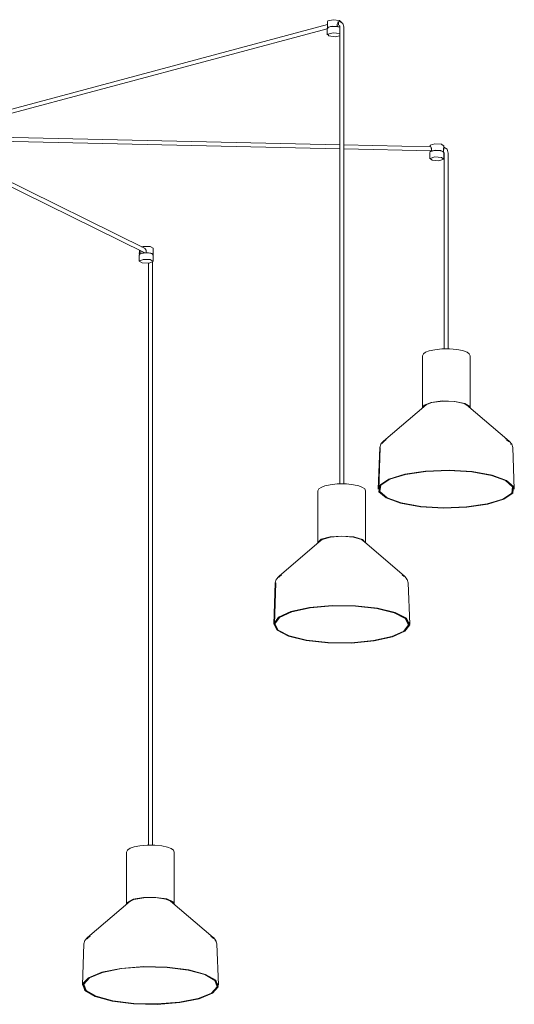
# Model space of a CAD drawing. Header units: millimetres. Extents: x 2868 to 10879, y -1222 to 7853.
# Tile 2 of 6: x 6632 to 7359, y -1222 to 225. Entities that reach past the tile are written whole.
import ezdxf

# ---------------------------------------------------------------- set-up
doc = ezdxf.new("R2010")
doc.units = ezdxf.units.MM
doc.layers.add('E-LITE-EQPM', color=7, linetype='Continuous', lineweight=20)

# ---------------------------------------------------------------- blocks, each defined once
blk = doc.blocks.new('68593-7L_ 68594-7L KOMBO200 - 64314-44-7L SAMBA Black_ribbon beige pendant lamp ø450-7L-609791-00 Isometrico PDF')
at = {"layer": 'E-LITE-EQPM', "color": 253, "lineweight": 15, "true_color": 0xaaaaaa}
for p, q in [((3829.1, 218.3), (3320.2, 82.2)), ((3828.8, 222.7), (3828.8, 213.1)), ((3843.1, 215.6), (3843.1, 218.1)), ((3846.4, 222.8), (3844.3, 222.3)), ((3846.6, 224.4), (3848.6, 222.5)), ((3848.2, 222.5), (3846.7, 222.8)), ((3848.8, 221.6), (3848.8, 222.7)), ((3321.7, 76.4), (3828.5, 212)), ((3828.5, 212.4), (3829.1, 213.1)), ((3828.5, 212.4), (3828.5, 203.3)), ((3829, 215.9), (3829, 215)), ((3829, 215), (3829, 213)), ((3842.3, 215.4), (3843.1, 215.6)), ((3843, 215.3), (3843, 215.6)), ((3843.1, 215.8), (3846, 216.6)), ((3846.9, 214.4), (3846.6, 214.5)), ((3846.9, 215), (3846.9, 209.6)), ((3846.9, 209.6), (3846.9, -456.9)), ((3852.9, 209.6), (3852.9, 215)), ((3852.9, -457), (3852.9, 209.6)), ((3345.1, 47), (3846.9, 35.7)), ((3846.9, 41.7), (3345.2, 53)), ((3980.8, 38.7), (3852.9, 41.6)), ((3852.9, 35.6), (3981.8, 32.7)), ((3979.4, 30.1), (3979.7, 31)), ((3979.4, 30.1), (3979.4, 20.9)), ((3979.7, 40.4), (3979.7, 38.7)), ((3980.2, 39.9), (3979.9, 41)), ((3980, 31.1), (3980, 32.7)), ((3981.8, 35), (3981.8, 32.5)), ((3981.8, 32.5), (3982.7, 32.4)), ((3999, 31.4), (3999.4, 31.4)), ((3999.4, 31.4), (3999.4, 34)), ((4000.1, 38.1), (3999.5, 38.1)), ((4000, 30.1), (3999.6, 30.5)), ((3999.7, 37), (3999.7, 40.4)), ((4000, 20.9), (4000, 30.1)), ((4000.5, 29.4), (4000.5, 24)), ((4006.5, 24), (4006.5, 29.4)), ((3275.3, 23.2), (3560.3, -117.3)), ((3560.9, -110.9), (3277.9, 28.6)), ((4000.5, 24), (4000.5, -258.4)), ((4006.5, -258.4), (4006.5, 24)), ((3552.4, -113.4), (3552.4, -119.8)), ((3554.5, -115.5), (3554.6, -114.5)), ((3554.5, -118), (3554.5, -115.5)), ((3555.1, -108.4), (3558, -107.7)), ((3562.4, -114.4), (3562.4, -117)), ((3572.4, -119.8), (3572.4, -110.2)), ((3552, -117.5), (3552.5, -117.5)), ((3552.1, -120.5), (3552.1, -129.6)), ((3552.2, -119.1), (3552.3, -119.4)), ((3552.4, -119.5), (3552.4, -120)), ((3554.5, -118), (3553, -118.8)), ((3555, -118.3), (3554.5, -118)), ((3557.6, -117.1), (3557.6, -117.6)), ((3559.5, -117.3), (3559.5, -117.2)), ((3562.4, -117), (3562.9, -117.3)), ((3572.7, -129.6), (3572.7, -120.5)), ((3565.5, -132.2), (3565.5, -987.9)), ((3571.5, -987.9), (3571.5, -130.7)), ((3968.5, -268.7), (3968.5, -344.6)), ((4038.5, -268.7), (4038.1, -267.8)), ((4038.5, -344.6), (4038.5, -268.7)), ((3973.9, -340.7), (3911.2, -394.1)), ((3973.2, -340.8), (3973.2, -341.4)), ((3973.2, -341.5), (3973.2, -341.5)), ((4095.8, -394.1), (4033.2, -340.7)), ((4033.8, -341.4), (4033.8, -340.7)), ((4090.9, -390.9), (4090.4, -390.5)), ((3905.7, -403.6), (3903.5, -464.4)), ((3906.5, -403.6), (3904.3, -464.4)), ((3908.4, -397), (3911.2, -394.1)), ((3909, -397.5), (3911.7, -394.7)), ((3909, -397.5), (3909, -397.5)), ((3911.4, -395), (3911.7, -394.7)), ((3915.1, -391.8), (3911.7, -394.7)), ((4095.3, -394.7), (4092.1, -392)), ((4095.6, -395), (4095.3, -394.7)), ((4099.1, -399.1), (4098.6, -398.5)), ((4103.5, -464.4), (4101.3, -403.6)), ((4102.7, -464.4), (4102.6, -461.6)), ((3814.9, -467.3), (3814.9, -543.2)), ((3884.9, -543.2), (3884.9, -467.3)), ((3820.2, -539.3), (3757.6, -592.6)), ((3814.9, -543.7), (3814.9, -543.2)), ((3819.6, -539.4), (3819.6, -539.9)), ((3819.6, -540), (3819.6, -540.1)), ((3942.2, -592.6), (3879.6, -539.3)), ((3880.2, -539.9), (3880.2, -539.4)), ((3761.3, -590.5), (3758.1, -593.2)), ((3941.7, -593.2), (3938.5, -590.5)), ((3752.1, -602.2), (3749.9, -662.9)), ((3752.9, -602.2), (3750.7, -662.9)), ((3945.5, -597.7), (3945.1, -597.1)), ((3949.9, -662.9), (3947.7, -602.2)), ((3949.1, -662.9), (3949, -660.2)), ((3533.5, -998.2), (3534.6, -995.5)), ((3533.5, -998.2), (3533.5, -1074.2)), ((3603.5, -1074.2), (3603.5, -998.2)), ((3538.8, -1070.2), (3476.2, -1123.6)), ((3538.2, -1070.3), (3538.2, -1071)), ((3538.2, -1071), (3538.2, -1071)), ((3660.8, -1123.6), (3598.2, -1070.2)), ((3598.8, -1071), (3598.8, -1070.4)), ((3598.8, -1071), (3598.8, -1071)), ((3533.7, -1074.9), (3534.4, -1072)), ((3535.1, -1073.4), (3535.9, -1072.1)), ((3479.9, -1121.5), (3476.7, -1124.2)), ((3660.3, -1124.2), (3657.3, -1121.6)), ((3470.7, -1133.1), (3468.5, -1193.9)), ((3666.3, -1133.1), (3665.8, -1131.6)), ((3668.5, -1193.9), (3666.3, -1133.1)), ((3469.4, -1191), (3469.3, -1193.9)), ((3667.7, -1193.9), (3667.6, -1191.1))]:
    blk.add_line(p, q, dxfattribs=at)
for points in [[(3829, 222.5, 0), (3829.5, 223.7, 0), (3837.3, 225.4, 0), (3846.6, 224.4, 0)], [(3843.1, 218.1, 0), (3843.3, 219.1, 0), (3843.6, 219.9, 0), (3844.1, 220.6, 0), (3844.6, 221.2, 0)], [(3847, 222.8, 0), (3846.4, 222.8, 0), (3845.7, 222.5, 0), (3845.2, 221.9, 0), (3844.9, 221, 0), (3844.8, 220, 0), (3844.8, 218.9, 0), (3845.1, 218, 0)], [(3852.9, 215, 0), (3851.5, 219.9, 0), (3848.2, 222.5, 0)], [(3843.1, 215.6, 0), (3835.9, 215.8, 0), (3830.1, 214.5, 0), (3828.9, 212.7, 0)], [(3829.2, 213.3, 0), (3829.9, 214.1, 0), (3833.3, 215.2, 0), (3838.9, 215.6, 0), (3844.3, 215.1, 0), (3846.6, 214.5, 0)], [(3830.7, 201.5, 0), (3829.2, 204.3, 0), (3837.3, 206.1, 0), (3846.9, 205, 0)], [(3846.2, 216.9, 0), (3846.8, 215.7, 0), (3846.9, 215, 0)], [(3847.2, 201.6, 0), (3840.3, 200.4, 0), (3830.7, 201.5, 0)], [(3999.5, 30.6, 0), (3998.6, 31.8, 0), (3995.2, 32.8, 0), (3989.6, 33.3, 0), (3984.1, 32.8, 0), (3980.9, 31.8, 0), (3979.7, 31, 0)], [(3979.9, 41, 0), (3986.7, 43, 0), (3996.4, 42.4, 0), (3999.5, 39.8, 0)], [(3980.9, 37.9, 0), (3981.2, 37.4, 0), (3981.5, 36.8, 0), (3981.8, 36, 0), (3981.8, 35, 0)], [(3999.4, 31.4, 0), (3995.3, 33.1, 0), (3988.1, 33.5, 0), (3981.8, 32.5, 0)], [(3999.3, 31.5, 0), (4000.5, 29.8, 0), (4000.5, 29.4, 0)], [(3999.4, 34, 0), (3999.5, 34.9, 0), (3999.5, 35.7, 0), (3999.6, 36.3, 0), (3999.7, 36.8, 0)], [(4000.1, 38.1, 0), (4000.1, 38.1, 0), (4000.3, 37.9, 0), (4000.3, 37.3, 0), (4000.2, 36.5, 0), (4000.1, 35.5, 0), (3999.8, 34.5, 0), (3999.5, 33.5, 0)], [(4006.5, 29.4, 0), (4004.7, 34.9, 0), (4000.1, 38.1, 0)], [(3979.6, 21.6, 0), (3986.6, 23.7, 0), (3996.6, 23.1, 0), (3999.8, 20.3, 0)], [(3999.8, 20.3, 0), (3992.8, 18.2, 0), (3982.8, 18.8, 0), (3979.6, 21.6, 0)], [(3558, -107.7, 0), (3568, -107.9, 0), (3572.3, -110.4, 0)], [(3560.4, -111, 0), (3560.7, -111.2, 0), (3561.4, -111.8, 0), (3561.9, -112.6, 0), (3562.3, -113.5, 0), (3562.4, -114.4, 0)], [(3552.3, -119.8, 0), (3551.8, -117.9, 0), (3552.4, -116.4, 0)], [(3552.1, -120.5, 0), (3553.5, -118.7, 0), (3556.9, -117.7, 0), (3558.1, -117.5, 0)], [(3566.8, -132.2, 0), (3556.6, -132, 0), (3552.1, -129.4, 0), (3557.9, -127, 0)], [(3557.9, -116.1, 0), (3557.7, -116.5, 0), (3557.6, -117.1, 0)], [(3557.9, -127, 0), (3568.2, -127.2, 0), (3572.6, -129.8, 0), (3566.8, -132.2, 0)], [(3558.3, -116.1, 0), (3558.1, -117, 0), (3558.2, -117.7, 0)], [(3572.7, -120.5, 0), (3571.2, -118.7, 0), (3567.8, -117.7, 0), (3562.3, -117.2, 0), (3558.1, -117.5, 0)], [(3560.2, -117.4, 0), (3559.6, -117.2, 0), (3559, -116.8, 0)], [(3562.3, -116.8, 0), (3561.6, -117.2, 0), (3561.1, -117.3, 0)], [(3571, -118.4, 0), (3569.2, -117.7, 0), (3562.4, -117, 0)], [(3968.5, -268.7, 0), (3969.8, -265.8, 0), (3973.1, -263.4, 0), (3978.5, -261.3, 0), (3986.5, -259.6, 0), (3996.8, -258.5, 0), (4008.3, -258.4, 0), (4018.9, -259.3, 0), (4027.3, -261, 0), (4030.3, -261.9, 0)], [(4038.1, -267.7, 0), (4037.3, -265.8, 0), (4034, -263.4, 0), (4030.3, -261.9, 0)], [(3968.6, -345.3, 0), (3970.9, -341.2, 0), (3981.5, -337.1, 0), (3998.1, -335, 0), (4016.1, -335.6, 0), (4030.7, -338.5, 0)], [(3970.1, -344.1, 0), (3972.3, -341.3, 0), (3982.5, -337.4, 0), (3998.3, -335.4, 0), (4015.6, -335.9, 0), (4029.6, -338.8, 0)], [(4029.6, -338.8, 0), (4036.6, -343.2, 0), (4036.9, -344, 0)], [(4030.7, -338.5, 0), (4038.1, -343.1, 0), (4038.4, -345.3, 0)], [(3905.7, -403.6, 0), (3907.2, -398.7, 0), (3908.4, -397, 0)], [(4101.3, -403.6, 0), (4099.8, -398.7, 0), (4096.2, -394.3, 0), (4095.8, -394.1, 0)], [(3905.8, -458.7, 0), (3919, -449.7, 0), (3942.4, -442.6, 0), (3973.2, -438.1, 0), (4007.6, -436.8, 0), (4041.5, -438.9, 0), (4070.9, -444, 0), (4092.1, -451.7, 0), (4102.6, -460.9, 0), (4101.2, -470.6, 0)], [(3906.6, -458.7, 0), (3919.7, -449.9, 0), (3942.9, -442.8, 0), (3973.4, -438.3, 0), (4007.6, -437, 0), (4041.2, -439.1, 0), (4070.3, -444.2, 0), (4091.4, -451.8, 0), (4101.8, -460.9, 0), (4100.4, -470.5, 0)], [(3906.6, -458.7, 0), (3919.7, -449.9, 0), (3942.9, -442.8, 0), (3973.4, -438.3, 0), (4007.6, -437, 0), (4041.2, -439.1, 0), (4070.3, -444.2, 0), (4091.4, -451.8, 0), (4101.8, -460.9, 0), (4100.4, -470.5, 0)], [(3907.4, -458.8, 0), (3920.4, -450, 0), (3943.4, -442.9, 0), (3973.7, -438.5, 0), (4007.5, -437.3, 0), (4040.9, -439.3, 0), (4069.8, -444.4, 0), (4090.7, -451.9, 0), (4101, -461, 0), (4099.7, -470.5, 0)], [(3814.9, -467.3, 0), (3816.2, -464.3, 0), (3819.4, -462, 0), (3824.9, -459.9, 0), (3832.9, -458.1, 0), (3843.2, -457, 0), (3850.1, -456.9, 0)], [(3884.9, -467.3, 0), (3883.6, -464.3, 0), (3880.3, -462, 0), (3874.9, -459.9, 0), (3866.9, -458.1, 0), (3856.6, -457, 0), (3850.1, -456.9, 0)], [(4101.2, -470.6, 0), (4088, -479.5, 0), (4064.6, -486.7, 0), (4033.9, -491.2, 0), (3999.5, -492.5, 0), (3965.5, -490.4, 0), (3936.2, -485.2, 0), (3915, -477.6, 0), (3904.4, -468.4, 0), (3905.8, -458.7, 0)], [(4100.4, -470.5, 0), (4087.4, -479.4, 0), (4064.2, -486.5, 0), (4033.6, -491, 0), (3999.5, -492.2, 0), (3965.8, -490.2, 0), (3936.7, -485.1, 0), (3915.7, -477.5, 0), (3905.2, -468.3, 0), (3906.6, -458.7, 0)], [(4100.4, -470.5, 0), (4087.4, -479.4, 0), (4064.2, -486.5, 0), (4033.6, -491, 0), (3999.5, -492.2, 0), (3965.8, -490.2, 0), (3936.7, -485.1, 0), (3915.7, -477.5, 0), (3905.2, -468.3, 0), (3906.6, -458.7, 0)], [(4099.7, -470.5, 0), (4086.7, -479.3, 0), (4063.7, -486.3, 0), (4033.4, -490.7, 0), (3999.5, -492, 0), (3966.1, -490, 0), (3937.3, -484.9, 0), (3916.4, -477.4, 0), (3906, -468.3, 0), (3907.4, -458.8, 0)], [(3814.9, -543.1, 0), (3819.7, -538.3, 0), (3832.6, -534.7, 0), (3850.1, -533.5, 0)], [(3816.6, -542.2, 0), (3821, -538.5, 0), (3833.4, -535.1, 0), (3850.1, -533.9, 0)], [(3850.1, -533.5, 0), (3867.6, -534.8, 0), (3880.3, -538.4, 0), (3884.9, -543.3, 0), (3884.8, -543.7, 0)], [(3850.1, -533.9, 0), (3866.9, -535.2, 0), (3879, -538.6, 0), (3883.2, -542.2, 0)], [(3752.1, -602.2, 0), (3753.6, -597.3, 0), (3757.3, -592.9, 0), (3757.6, -592.6, 0)], [(3757.1, -594.4, 0), (3757.8, -593.5, 0), (3758.1, -593.2, 0)], [(3947.7, -602.2, 0), (3946.2, -597.3, 0), (3942.5, -592.9, 0), (3942.2, -592.6, 0)], [(3771.4, -680.5, 0), (3754.9, -671.9, 0), (3749.9, -662.4, 0), (3757, -652.9, 0), (3775.2, -644.7, 0), (3802.5, -638.7, 0), (3835.5, -635.6, 0), (3870.2, -635.9, 0), (3902.5, -639.5, 0), (3928.4, -645.9, 0)], [(3772, -680.3, 0), (3755.7, -671.9, 0), (3750.7, -662.4, 0), (3757.7, -653, 0), (3775.8, -644.8, 0), (3802.9, -638.9, 0), (3835.6, -635.9, 0), (3870, -636.2, 0), (3902, -639.7, 0), (3927.8, -646.1, 0)], [(3772, -680.3, 0), (3755.7, -671.9, 0), (3750.7, -662.4, 0), (3757.7, -653, 0), (3775.8, -644.8, 0), (3802.9, -638.9, 0), (3835.6, -635.9, 0), (3870, -636.2, 0), (3902, -639.7, 0), (3927.8, -646.1, 0)], [(3772.7, -680.2, 0), (3756.5, -671.8, 0), (3751.5, -662.4, 0), (3758.5, -653.1, 0), (3776.4, -645, 0), (3803.3, -639.1, 0), (3835.7, -636.1, 0), (3869.9, -636.4, 0), (3901.6, -639.9, 0), (3927.1, -646.2, 0)], [(3928.4, -645.9, 0), (3944.8, -654.5, 0), (3949.8, -664, 0), (3942.8, -673.5, 0), (3924.5, -681.7, 0), (3897.3, -687.7, 0), (3864.3, -690.8, 0), (3829.6, -690.5, 0), (3797.3, -686.9, 0), (3771.4, -680.5, 0)], [(3927.8, -646.1, 0), (3944.1, -654.5, 0), (3949, -664, 0), (3942.1, -673.4, 0), (3923.9, -681.6, 0), (3896.9, -687.5, 0), (3864.2, -690.5, 0), (3829.8, -690.3, 0), (3797.7, -686.7, 0), (3772, -680.3, 0)], [(3927.8, -646.1, 0), (3944.1, -654.5, 0), (3949, -664, 0), (3942.1, -673.4, 0), (3923.9, -681.6, 0), (3896.9, -687.5, 0), (3864.2, -690.5, 0), (3829.8, -690.3, 0), (3797.7, -686.7, 0), (3772, -680.3, 0)], [(3927.1, -646.2, 0), (3943.3, -654.6, 0), (3948.2, -664, 0), (3941.3, -673.3, 0), (3923.3, -681.4, 0), (3896.5, -687.3, 0), (3864.1, -690.3, 0), (3829.9, -690, 0), (3798.2, -686.5, 0), (3772.7, -680.2, 0)], [(3603.5, -998.2, 0), (3602.2, -995.3, 0), (3598.9, -992.9, 0), (3593.5, -990.8, 0), (3585.5, -989.1, 0), (3575.2, -988, 0), (3563.7, -987.9, 0), (3553.1, -988.8, 0), (3544.7, -990.5, 0), (3538.9, -992.5, 0), (3535.3, -994.8, 0), (3534.6, -995.5, 0)], [(3534.4, -1072, 0), (3542.9, -1067.5, 0), (3558.3, -1064.8, 0), (3576.4, -1064.7, 0), (3592.4, -1067, 0), (3602, -1071.3, 0), (3603.4, -1074.8, 0)], [(3535.9, -1072.1, 0), (3544, -1067.8, 0), (3558.7, -1065.2, 0), (3576.1, -1065.1, 0), (3591.4, -1067.3, 0), (3600.5, -1071.4, 0), (3602, -1073.7, 0)], [(3470.7, -1133.1, 0), (3472.2, -1128.2, 0), (3475.9, -1123.8, 0), (3476.2, -1123.6, 0)], [(3475.5, -1125.5, 0), (3476.4, -1124.5, 0), (3476.7, -1124.2, 0)], [(3661.1, -1125, 0), (3660.6, -1124.5, 0), (3660.3, -1124.2, 0)], [(3665.8, -1131.6, 0), (3664.8, -1128.2, 0), (3661.1, -1123.8, 0), (3660.8, -1123.6, 0)], [(3664.2, -1128.9, 0), (3664.1, -1128.6, 0), (3663.8, -1128.2, 0)], [(3611.8, -1219.2, 0), (3578.4, -1221.9, 0), (3543.7, -1221.1, 0), (3512.1, -1217.1, 0), (3487.3, -1210.4, 0), (3472.2, -1201.7, 0), (3468.8, -1192, 0), (3477.4, -1182.7, 0), (3497, -1174.7, 0), (3525.2, -1169, 0)], [(3611.5, -1219, 0), (3578.3, -1221.6, 0), (3543.9, -1220.9, 0), (3512.6, -1217, 0), (3487.9, -1210.3, 0), (3473, -1201.6, 0), (3469.6, -1192.1, 0), (3478.1, -1182.8, 0), (3497.5, -1174.8, 0), (3525.5, -1169.2, 0)], [(3611.5, -1219, 0), (3578.3, -1221.6, 0), (3543.9, -1220.9, 0), (3512.6, -1217, 0), (3487.9, -1210.3, 0), (3473, -1201.6, 0), (3469.6, -1192.1, 0), (3478.1, -1182.8, 0), (3497.5, -1174.8, 0), (3525.5, -1169.2, 0)], [(3611.1, -1218.8, 0), (3578.2, -1221.4, 0), (3544.1, -1220.7, 0), (3513, -1216.8, 0), (3488.6, -1210.1, 0), (3473.8, -1201.5, 0), (3470.4, -1192.1, 0), (3478.8, -1182.9, 0), (3498.1, -1175, 0), (3525.9, -1169.4, 0)], [(3525.2, -1169, 0), (3558.6, -1166.4, 0), (3593.3, -1167.2, 0), (3624.9, -1171.1, 0), (3649.7, -1177.9, 0), (3664.8, -1186.6, 0), (3668.2, -1196.2, 0), (3659.6, -1205.6, 0), (3640, -1213.6, 0), (3611.8, -1219.2, 0)], [(3525.5, -1169.2, 0), (3558.7, -1166.7, 0), (3593.1, -1167.4, 0), (3624.4, -1171.3, 0), (3649.1, -1178, 0), (3664, -1186.7, 0), (3667.4, -1196.2, 0), (3658.9, -1205.5, 0), (3639.5, -1213.5, 0), (3611.5, -1219, 0)], [(3525.5, -1169.2, 0), (3558.7, -1166.7, 0), (3593.1, -1167.4, 0), (3624.4, -1171.3, 0), (3649.1, -1178, 0), (3664, -1186.7, 0), (3667.4, -1196.2, 0), (3658.9, -1205.5, 0), (3639.5, -1213.5, 0), (3611.5, -1219, 0)], [(3525.9, -1169.4, 0), (3558.8, -1166.9, 0), (3592.9, -1167.6, 0), (3624, -1171.5, 0), (3648.4, -1178.2, 0), (3663.2, -1186.7, 0), (3666.6, -1196.2, 0), (3658.2, -1205.4, 0), (3638.9, -1213.3, 0), (3611.1, -1218.8, 0)]]:
    blk.add_polyline3d(points, dxfattribs=at)

msp = doc.modelspace()

# ---------------------------------------------------------------- block references
at = {"layer": 'E-LITE-EQPM', "color": 253, "lineweight": 15, "true_color": 0xaaaaaa}
msp.add_blockref('68593-7L_ 68594-7L KOMBO200 - 64314-44-7L SAMBA Black_ribbon beige pendant lamp ø450-7L-609791-00 Isometrico PDF', (3255.8, 0), dxfattribs=at)

doc.saveas('drawing.dxf')
